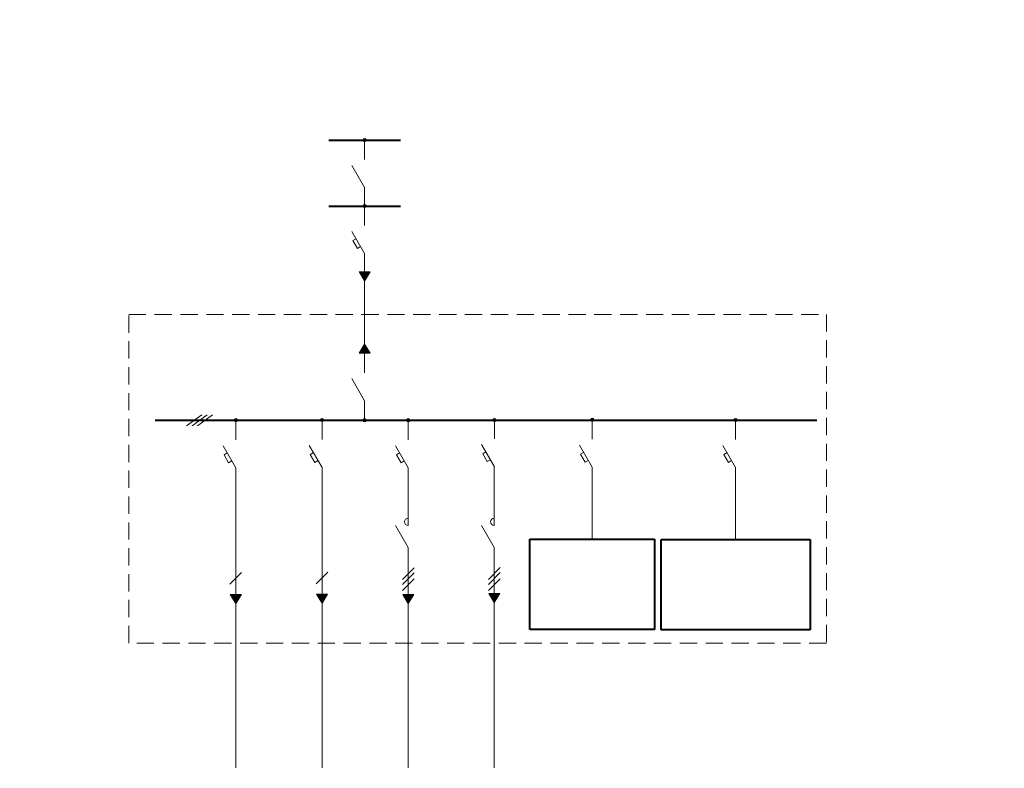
# Model space of a CAD drawing. Header units: millimetres. Extents: x 0 to 420, y 0 to 297.
# Tile 2 of 3: x 0 to 228, y 123 to 297. Entities that reach past the tile are written whole.
import ezdxf

# ---------------------------------------------------------------- set-up
doc = ezdxf.new("R2010")
doc.units = ezdxf.units.MM
for name, pattern in [('K5LT_BASIC', [0]), ('K5LT_DASHED', [6, 4, -2]), ('K5LT_THIN', [0])]:
    doc.linetypes.add(name, pattern=pattern)

# ---------------------------------------------------------------- blocks, each defined once
blk = doc.blocks.new('U42')
at = {"color": 7, "linetype": 'K5LT_DASHED', "lineweight": 18}
for p, q in [((25.3, 228.65), (187.14, 228.65)), ((25.3, 152.4), (25.3, 228.65)), ((187.14, 228.65), (187.14, 152.4)), ((187.14, 152.4), (25.3, 152.4))]:
    blk.add_line(p, q, dxfattribs=at)
blk = doc.blocks.new('U43')
at = {"color": 5, "linetype": 'K5LT_BASIC', "lineweight": 40, "true_color": 0x0000ff}
for p, q in [((118.34, 176.48), (147.3, 176.48)), ((118.34, 155.54), (118.34, 176.48)), ((147.3, 176.48), (147.3, 155.54)), ((147.3, 155.54), (118.34, 155.54))]:
    blk.add_line(p, q, dxfattribs=at)
blk = doc.blocks.new('U44')
at = {"color": 5, "linetype": 'K5LT_BASIC', "lineweight": 40, "true_color": 0x0000ff}
for p, q in [((148.82, 176.44), (183.34, 176.44)), ((148.82, 155.5), (148.82, 176.44)), ((183.34, 176.44), (183.34, 155.5)), ((183.34, 155.5), (148.82, 155.5))]:
    blk.add_line(p, q, dxfattribs=at)
blk = doc.blocks.new('U45')
at = {"true_color": 0xaaaaaa}
h = blk.add_hatch(color=253, dxfattribs=at)
h.paths.add_polyline_path([(78.74, 238.5), (80.02, 236.36), (80.02, 238.5)])
h.paths.add_polyline_path([(80.02, 238.5), (80.02, 236.36), (81.3, 238.5)])
at = {"color": 5, "linetype": 'K5LT_THIN', "lineweight": 18, "true_color": 0x0000ff}
for p, q in [((80.02, 242.76), (80.02, 238.5)), ((78.74, 238.5), (81.3, 238.5)), ((78.74, 238.5), (80.02, 236.36)), ((80.02, 236.36), (81.3, 238.5)), ((80.02, 236.36), (80.02, 231.75))]:
    blk.add_line(p, q, dxfattribs=at)
blk = doc.blocks.new('U46')
at = {"color": 5, "linetype": 'K5LT_THIN', "lineweight": 18, "true_color": 0x0000ff}
for p, q in [((80.02, 218.5), (80.02, 215.12)), ((77.05, 213.75), (80.02, 208.62)), ((80.02, 208.62), (80.02, 204.08))]:
    blk.add_line(p, q, dxfattribs=at)
blk = doc.blocks.new('U47')
at = {"true_color": 0xaaaaaa}
h = blk.add_hatch(color=253, dxfattribs=at)
h.paths.add_polyline_path([(48.86, 163.7), (50.14, 161.57), (50.14, 163.7)])
h.paths.add_polyline_path([(50.14, 163.7), (50.14, 161.57), (51.42, 163.7)])
at = {"color": 5, "linetype": 'K5LT_THIN', "lineweight": 18, "true_color": 0x0000ff}
for p, q in [((50.14, 182.58), (50.14, 163.7)), ((48.86, 163.7), (51.42, 163.7)), ((48.86, 163.7), (50.14, 161.57)), ((50.14, 161.57), (51.42, 163.7)), ((50.14, 161.57), (50.14, 156.96))]:
    blk.add_line(p, q, dxfattribs=at)
blk = doc.blocks.new('U48')
at = {"true_color": 0xaaaaaa}
h = blk.add_hatch(color=253, dxfattribs=at)
h.paths.add_polyline_path([(68.86, 163.78), (70.14, 161.64), (70.14, 163.78)])
h.paths.add_polyline_path([(70.14, 163.78), (70.14, 161.64), (71.42, 163.78)])
at = {"color": 5, "linetype": 'K5LT_THIN', "lineweight": 18, "true_color": 0x0000ff}
for p, q in [((70.14, 168.04), (70.14, 163.78)), ((68.86, 163.78), (71.42, 163.78)), ((68.86, 163.78), (70.14, 161.64)), ((70.14, 161.64), (71.42, 163.78)), ((70.14, 161.64), (70.14, 157.03))]:
    blk.add_line(p, q, dxfattribs=at)
blk = doc.blocks.new('U49')
at = {"true_color": 0xaaaaaa}
h = blk.add_hatch(color=253, dxfattribs=at)
h.paths.add_polyline_path([(88.86, 163.7), (90.14, 161.57), (90.14, 163.7)])
h.paths.add_polyline_path([(90.14, 163.7), (90.14, 161.57), (91.42, 163.7)])
at = {"color": 5, "linetype": 'K5LT_THIN', "lineweight": 18, "true_color": 0x0000ff}
for p, q in [((90.14, 174.54), (90.14, 163.7)), ((88.86, 163.7), (91.42, 163.7)), ((88.86, 163.7), (90.14, 161.57)), ((90.14, 161.57), (91.42, 163.7)), ((90.14, 161.57), (90.14, 156.96))]:
    blk.add_line(p, q, dxfattribs=at)
blk = doc.blocks.new('U50')
at = {"true_color": 0xaaaaaa}
h = blk.add_hatch(color=253, dxfattribs=at)
h.paths.add_polyline_path([(108.81, 163.92), (110.09, 161.79), (110.09, 163.92)])
h.paths.add_polyline_path([(110.09, 163.92), (110.09, 161.79), (111.37, 163.92)])
at = {"color": 5, "linetype": 'K5LT_THIN', "lineweight": 18, "true_color": 0x0000ff}
for p, q in [((110.09, 174.54), (110.09, 163.92)), ((108.81, 163.92), (111.37, 163.92)), ((108.81, 163.92), (110.09, 161.79)), ((110.09, 161.79), (111.37, 163.92)), ((110.09, 161.79), (110.09, 157.18))]:
    blk.add_line(p, q, dxfattribs=at)
blk = doc.blocks.new('U51')
at = {"true_color": 0xaaaaaa}
h = blk.add_hatch(color=253, dxfattribs=at)
h.paths.add_polyline_path([(81.3, 219.62), (80.02, 221.76), (80.02, 219.62)])
h.paths.add_polyline_path([(80.02, 219.62), (80.02, 221.76), (78.74, 219.62)])
at = {"color": 5, "linetype": 'K5LT_THIN', "lineweight": 18, "true_color": 0x0000ff}
for p, q in [((80.02, 221.76), (78.74, 219.62)), ((81.3, 219.62), (80.02, 221.76)), ((81.3, 219.62), (78.74, 219.62)), ((80.02, 218.5), (80.02, 219.62))]:
    blk.add_line(p, q, dxfattribs=at)
blk = doc.blocks.new('U52')
at = {"true_color": 0xaaaaaa}
h = blk.add_hatch(color=253, dxfattribs=at)
h.paths.add_polyline_path([(78.74, 238.5), (80.02, 236.36), (80.02, 238.5)])
h.paths.add_polyline_path([(80.02, 238.5), (80.02, 236.36), (81.3, 238.5)])
at = {"color": 5, "linetype": 'K5LT_THIN', "lineweight": 18, "true_color": 0x0000ff}
for p, q in [((80.02, 242.76), (80.02, 238.5)), ((78.74, 238.5), (81.3, 238.5)), ((78.74, 238.5), (80.02, 236.36)), ((80.02, 236.36), (81.3, 238.5)), ((80.02, 236.36), (80.02, 231.75))]:
    blk.add_line(p, q, dxfattribs=at)
blk = doc.blocks.new('U53')
at = {"color": 5, "linetype": 'K5LT_THIN', "lineweight": 18, "true_color": 0x0000ff}
for p, q in [((80.02, 218.5), (80.02, 215.12)), ((77.05, 213.75), (80.02, 208.62)), ((80.02, 208.62), (80.02, 204.08))]:
    blk.add_line(p, q, dxfattribs=at)
blk = doc.blocks.new('U54')
at = {"true_color": 0xaaaaaa}
h = blk.add_hatch(color=253, dxfattribs=at)
h.paths.add_polyline_path([(48.86, 163.7), (50.14, 161.57), (50.14, 163.7)])
h.paths.add_polyline_path([(50.14, 163.7), (50.14, 161.57), (51.42, 163.7)])
at = {"color": 5, "linetype": 'K5LT_THIN', "lineweight": 18, "true_color": 0x0000ff}
for p, q in [((50.14, 167.97), (50.14, 163.7)), ((48.86, 163.7), (51.42, 163.7)), ((48.86, 163.7), (50.14, 161.57)), ((50.14, 161.57), (51.42, 163.7)), ((50.14, 161.57), (50.14, 156.96))]:
    blk.add_line(p, q, dxfattribs=at)
blk = doc.blocks.new('U55')
at = {"true_color": 0xaaaaaa}
h = blk.add_hatch(color=253, dxfattribs=at)
h.paths.add_polyline_path([(68.86, 163.78), (70.14, 161.64), (70.14, 163.78)])
h.paths.add_polyline_path([(70.14, 163.78), (70.14, 161.64), (71.42, 163.78)])
at = {"color": 5, "linetype": 'K5LT_THIN', "lineweight": 18, "true_color": 0x0000ff}
for p, q in [((70.14, 182.66), (70.14, 163.78)), ((68.86, 163.78), (71.42, 163.78)), ((68.86, 163.78), (70.14, 161.64)), ((70.14, 161.64), (71.42, 163.78)), ((70.14, 161.64), (70.14, 157.03))]:
    blk.add_line(p, q, dxfattribs=at)
blk = doc.blocks.new('U56')
at = {"true_color": 0xaaaaaa}
h = blk.add_hatch(color=253, dxfattribs=at)
h.paths.add_polyline_path([(88.86, 163.7), (90.14, 161.57), (90.14, 163.7)])
h.paths.add_polyline_path([(90.14, 163.7), (90.14, 161.57), (91.42, 163.7)])
at = {"color": 5, "linetype": 'K5LT_THIN', "lineweight": 18, "true_color": 0x0000ff}
for p, q in [((90.14, 167.97), (90.14, 163.7)), ((88.86, 163.7), (91.42, 163.7)), ((88.86, 163.7), (90.14, 161.57)), ((90.14, 161.57), (91.42, 163.7)), ((90.14, 161.57), (90.14, 156.96))]:
    blk.add_line(p, q, dxfattribs=at)
blk = doc.blocks.new('U57')
at = {"true_color": 0xaaaaaa}
h = blk.add_hatch(color=253, dxfattribs=at)
h.paths.add_polyline_path([(108.81, 163.92), (110.09, 161.79), (110.09, 163.92)])
h.paths.add_polyline_path([(110.09, 163.92), (110.09, 161.79), (111.37, 163.92)])
at = {"color": 5, "linetype": 'K5LT_THIN', "lineweight": 18, "true_color": 0x0000ff}
for p, q in [((110.09, 168.19), (110.09, 163.92)), ((108.81, 163.92), (111.37, 163.92)), ((108.81, 163.92), (110.09, 161.79)), ((110.09, 161.79), (111.37, 163.92)), ((110.09, 161.79), (110.09, 157.18))]:
    blk.add_line(p, q, dxfattribs=at)
blk = doc.blocks.new('U58')
at = {"true_color": 0xaaaaaa}
h = blk.add_hatch(color=253, dxfattribs=at)
h.paths.add_polyline_path([(81.3, 219.62), (80.02, 221.76), (80.02, 219.62)])
h.paths.add_polyline_path([(80.02, 219.62), (80.02, 221.76), (78.74, 219.62)])
at = {"color": 5, "linetype": 'K5LT_THIN', "lineweight": 18, "true_color": 0x0000ff}
for p, q in [((80.02, 221.76), (78.74, 219.62)), ((81.3, 219.62), (80.02, 221.76)), ((81.3, 219.62), (78.74, 219.62)), ((80.02, 218.5), (80.02, 219.62))]:
    blk.add_line(p, q, dxfattribs=at)

msp = doc.modelspace()

# ---------------------------------------------------------------- hatches: boundary and pattern name
for points in [[(80.39466, 269.07428), (80.38404, 269.16287), (80.35279, 269.24646), (80.30268, 269.32029), (80.23655, 269.38019), (80.15814, 269.42277), (80.07188, 269.44562), (79.98267, 269.44745), (79.89555, 269.42815), (79.81546, 269.38881), (79.74693, 269.33166), (79.69384, 269.25994), (79.6592, 269.1777), (79.64497, 269.08962), (79.65196, 269.00066), (79.67976, 268.91587), (79.72681, 268.84005), (79.79043, 268.77749), (79.86704, 268.73174), (79.95229, 268.70538), (80.04135, 268.69991), (80.12919, 268.71563), (80.21082, 268.75166), (80.28163, 268.80596), (80.33761, 268.87545), (80.37558, 268.9562), (80.3934, 269.04363)], [(80.39466, 269.07428), (80.38404, 269.16287), (80.35279, 269.24646), (80.30268, 269.32029), (80.23655, 269.38019), (80.15814, 269.42277), (80.07188, 269.44562), (79.98267, 269.44745), (79.89555, 269.42815), (79.81546, 269.38881), (79.74693, 269.33166), (79.69384, 269.25994), (79.6592, 269.1777), (79.64497, 269.08962), (79.65196, 269.00066), (79.67976, 268.91587), (79.72681, 268.84005), (79.79043, 268.77749), (79.86704, 268.73174), (79.95229, 268.70538), (80.04135, 268.69991), (80.12919, 268.71563), (80.21082, 268.75166), (80.28163, 268.80596), (80.33761, 268.87545), (80.37558, 268.9562), (80.3934, 269.04363)], [(80.39466, 253.78495), (80.38404, 253.87355), (80.35279, 253.95713), (80.30268, 254.03096), (80.23655, 254.09086), (80.15814, 254.13345), (80.07188, 254.1563), (79.98267, 254.15812), (79.89555, 254.13882), (79.81546, 254.09948), (79.74693, 254.04233), (79.69384, 253.97061), (79.6592, 253.88838), (79.64497, 253.80029), (79.65196, 253.71133), (79.67976, 253.62654), (79.72681, 253.55072), (79.79043, 253.48817), (79.86704, 253.44241), (79.95229, 253.41605), (80.04135, 253.41058), (80.12919, 253.4263), (80.21082, 253.46233), (80.28163, 253.51663), (80.33761, 253.58612), (80.37558, 253.66687), (80.3934, 253.7543)], [(80.39466, 253.78495), (80.38404, 253.87355), (80.35279, 253.95713), (80.30268, 254.03096), (80.23655, 254.09086), (80.15814, 254.13345), (80.07188, 254.1563), (79.98267, 254.15812), (79.89555, 254.13882), (79.81546, 254.09948), (79.74693, 254.04233), (79.69384, 253.97061), (79.6592, 253.88838), (79.64497, 253.80029), (79.65196, 253.71133), (79.67976, 253.62654), (79.72681, 253.55072), (79.79043, 253.48817), (79.86704, 253.44241), (79.95229, 253.41605), (80.04135, 253.41058), (80.12919, 253.4263), (80.21082, 253.46233), (80.28163, 253.51663), (80.33761, 253.58612), (80.37558, 253.66687), (80.3934, 253.7543)], [(50.51178, 204.08484), (50.50116, 204.17344), (50.46991, 204.25702), (50.4198, 204.33085), (50.35367, 204.39076), (50.27525, 204.43334), (50.189, 204.45619), (50.09979, 204.45802), (50.01267, 204.43871), (49.93258, 204.39937), (49.86405, 204.34222), (49.81096, 204.2705), (49.77632, 204.18827), (49.76209, 204.10018), (49.76907, 204.01123), (49.79688, 203.92644), (49.84392, 203.85062), (49.90755, 203.78806), (49.98416, 203.7423), (50.06941, 203.71595), (50.15847, 203.71047), (50.24631, 203.7262), (50.32794, 203.76223), (50.39875, 203.81653), (50.45473, 203.88601), (50.4927, 203.96676), (50.51052, 204.05419)], [(50.51178, 204.08484), (50.50116, 204.17344), (50.46991, 204.25702), (50.4198, 204.33085), (50.35367, 204.39076), (50.27525, 204.43334), (50.189, 204.45619), (50.09979, 204.45802), (50.01267, 204.43871), (49.93258, 204.39937), (49.86405, 204.34222), (49.81096, 204.2705), (49.77632, 204.18827), (49.76209, 204.10018), (49.76907, 204.01123), (49.79688, 203.92644), (49.84392, 203.85062), (49.90755, 203.78806), (49.98416, 203.7423), (50.06941, 203.71595), (50.15847, 203.71047), (50.24631, 203.7262), (50.32794, 203.76223), (50.39875, 203.81653), (50.45473, 203.88601), (50.4927, 203.96676), (50.51052, 204.05419)], [(70.51178, 204.15775), (70.50116, 204.24635), (70.46991, 204.32993), (70.4198, 204.40376), (70.35367, 204.46367), (70.27525, 204.50625), (70.189, 204.5291), (70.09979, 204.53092), (70.01267, 204.51162), (69.93258, 204.47228), (69.86405, 204.41513), (69.81096, 204.34341), (69.77632, 204.26118), (69.76209, 204.17309), (69.76907, 204.08413), (69.79688, 203.99935), (69.84392, 203.92353), (69.90755, 203.86097), (69.98416, 203.81521), (70.06941, 203.78885), (70.15847, 203.78338), (70.24631, 203.79911), (70.32794, 203.83514), (70.39875, 203.88943), (70.45473, 203.95892), (70.4927, 204.03967), (70.51052, 204.1271)], [(70.51178, 204.15775), (70.50116, 204.24635), (70.46991, 204.32993), (70.4198, 204.40376), (70.35367, 204.46367), (70.27525, 204.50625), (70.189, 204.5291), (70.09979, 204.53092), (70.01267, 204.51162), (69.93258, 204.47228), (69.86405, 204.41513), (69.81096, 204.34341), (69.77632, 204.26118), (69.76209, 204.17309), (69.76907, 204.08413), (69.79688, 203.99935), (69.84392, 203.92353), (69.90755, 203.86097), (69.98416, 203.81521), (70.06941, 203.78885), (70.15847, 203.78338), (70.24631, 203.79911), (70.32794, 203.83514), (70.39875, 203.88943), (70.45473, 203.95892), (70.4927, 204.03967), (70.51052, 204.1271)], [(80.39466, 204.08484), (80.38404, 204.17344), (80.35279, 204.25702), (80.30268, 204.33085), (80.23655, 204.39076), (80.15814, 204.43334), (80.07188, 204.45619), (79.98267, 204.45802), (79.89555, 204.43871), (79.81546, 204.39937), (79.74693, 204.34222), (79.69384, 204.2705), (79.6592, 204.18827), (79.64497, 204.10018), (79.65196, 204.01123), (79.67976, 203.92644), (79.72681, 203.85062), (79.79043, 203.78806), (79.86704, 203.7423), (79.95229, 203.71595), (80.04135, 203.71047), (80.12919, 203.7262), (80.21082, 203.76223), (80.28163, 203.81653), (80.33761, 203.88601), (80.37558, 203.96676), (80.3934, 204.05419)], [(80.39466, 204.08484), (80.38404, 204.17344), (80.35279, 204.25702), (80.30268, 204.33085), (80.23655, 204.39076), (80.15814, 204.43334), (80.07188, 204.45619), (79.98267, 204.45802), (79.89555, 204.43871), (79.81546, 204.39937), (79.74693, 204.34222), (79.69384, 204.2705), (79.6592, 204.18827), (79.64497, 204.10018), (79.65196, 204.01123), (79.67976, 203.92644), (79.72681, 203.85062), (79.79043, 203.78806), (79.86704, 203.7423), (79.95229, 203.71595), (80.04135, 203.71047), (80.12919, 203.7262), (80.21082, 203.76223), (80.28163, 203.81653), (80.33761, 203.88601), (80.37558, 203.96676), (80.3934, 204.05419)], [(90.51178, 204.08484), (90.50116, 204.17344), (90.46991, 204.25702), (90.4198, 204.33085), (90.35367, 204.39076), (90.27525, 204.43334), (90.189, 204.45619), (90.09979, 204.45802), (90.01267, 204.43871), (89.93258, 204.39937), (89.86405, 204.34222), (89.81096, 204.2705), (89.77632, 204.18827), (89.76209, 204.10018), (89.76907, 204.01123), (89.79688, 203.92644), (89.84392, 203.85062), (89.90755, 203.78806), (89.98416, 203.7423), (90.06941, 203.71595), (90.15847, 203.71047), (90.24631, 203.7262), (90.32794, 203.76223), (90.39875, 203.81653), (90.45473, 203.88601), (90.4927, 203.96676), (90.51052, 204.05419)], [(90.51178, 204.08484), (90.50116, 204.17344), (90.46991, 204.25702), (90.4198, 204.33085), (90.35367, 204.39076), (90.27525, 204.43334), (90.189, 204.45619), (90.09979, 204.45802), (90.01267, 204.43871), (89.93258, 204.39937), (89.86405, 204.34222), (89.81096, 204.2705), (89.77632, 204.18827), (89.76209, 204.10018), (89.76907, 204.01123), (89.79688, 203.92644), (89.84392, 203.85062), (89.90755, 203.78806), (89.98416, 203.7423), (90.06941, 203.71595), (90.15847, 203.71047), (90.24631, 203.7262), (90.32794, 203.76223), (90.39875, 203.81653), (90.45473, 203.88601), (90.4927, 203.96676), (90.51052, 204.05419)], [(110.51178, 204.12484), (110.50116, 204.21344), (110.46991, 204.29702), (110.4198, 204.37085), (110.35367, 204.43076), (110.27525, 204.47334), (110.189, 204.49619), (110.09979, 204.49802), (110.01267, 204.47871), (109.93258, 204.43937), (109.86405, 204.38222), (109.81096, 204.3105), (109.77632, 204.22827), (109.76209, 204.14018), (109.76907, 204.05123), (109.79688, 203.96644), (109.84392, 203.89062), (109.90755, 203.82806), (109.98416, 203.7823), (110.06941, 203.75595), (110.15847, 203.75047), (110.24631, 203.7662), (110.32794, 203.80223), (110.39875, 203.85653), (110.45473, 203.92601), (110.4927, 204.00676), (110.51052, 204.09419)], [(110.51178, 204.12484), (110.50116, 204.21344), (110.46991, 204.29702), (110.4198, 204.37085), (110.35367, 204.43076), (110.27525, 204.47334), (110.189, 204.49619), (110.09979, 204.49802), (110.01267, 204.47871), (109.93258, 204.43937), (109.86405, 204.38222), (109.81096, 204.3105), (109.77632, 204.22827), (109.76209, 204.14018), (109.76907, 204.05123), (109.79688, 203.96644), (109.84392, 203.89062), (109.90755, 203.82806), (109.98416, 203.7823), (110.06941, 203.75595), (110.15847, 203.75047), (110.24631, 203.7662), (110.32794, 203.80223), (110.39875, 203.85653), (110.45473, 203.92601), (110.4927, 204.00676), (110.51052, 204.09419)], [(133.19178, 204.19775), (133.18116, 204.28635), (133.14991, 204.36993), (133.0998, 204.44376), (133.03367, 204.50367), (132.95525, 204.54625), (132.869, 204.5691), (132.77979, 204.57092), (132.69267, 204.55162), (132.61258, 204.51228), (132.54405, 204.45513), (132.49096, 204.38341), (132.45632, 204.30118), (132.44209, 204.21309), (132.44907, 204.12413), (132.47688, 204.03935), (132.52392, 203.96353), (132.58755, 203.90097), (132.66416, 203.85521), (132.74941, 203.82885), (132.83847, 203.82338), (132.92631, 203.83911), (133.00794, 203.87514), (133.07875, 203.92943), (133.13473, 203.99892), (133.1727, 204.07967), (133.19052, 204.1671)], [(133.19178, 204.19775), (133.18116, 204.28635), (133.14991, 204.36993), (133.0998, 204.44376), (133.03367, 204.50367), (132.95525, 204.54625), (132.869, 204.5691), (132.77979, 204.57092), (132.69267, 204.55162), (132.61258, 204.51228), (132.54405, 204.45513), (132.49096, 204.38341), (132.45632, 204.30118), (132.44209, 204.21309), (132.44907, 204.12413), (132.47688, 204.03935), (132.52392, 203.96353), (132.58755, 203.90097), (132.66416, 203.85521), (132.74941, 203.82885), (132.83847, 203.82338), (132.92631, 203.83911), (133.00794, 203.87514), (133.07875, 203.92943), (133.13473, 203.99892), (133.1727, 204.07967), (133.19052, 204.1671)], [(166.453, 204.15775), (166.44238, 204.24635), (166.41113, 204.32993), (166.36102, 204.40376), (166.29489, 204.46367), (166.21647, 204.50625), (166.13022, 204.5291), (166.04101, 204.53092), (165.95389, 204.51162), (165.8738, 204.47228), (165.80527, 204.41513), (165.75218, 204.34341), (165.71754, 204.26118), (165.70331, 204.17309), (165.71029, 204.08413), (165.7381, 203.99935), (165.78515, 203.92353), (165.84877, 203.86097), (165.92538, 203.81521), (166.01063, 203.78885), (166.09969, 203.78338), (166.18753, 203.79911), (166.26916, 203.83514), (166.33997, 203.88943), (166.39595, 203.95892), (166.43392, 204.03967), (166.45174, 204.1271)], [(166.453, 204.15775), (166.44238, 204.24635), (166.41113, 204.32993), (166.36102, 204.40376), (166.29489, 204.46367), (166.21647, 204.50625), (166.13022, 204.5291), (166.04101, 204.53092), (165.95389, 204.51162), (165.8738, 204.47228), (165.80527, 204.41513), (165.75218, 204.34341), (165.71754, 204.26118), (165.70331, 204.17309), (165.71029, 204.08413), (165.7381, 203.99935), (165.78515, 203.92353), (165.84877, 203.86097), (165.92538, 203.81521), (166.01063, 203.78885), (166.09969, 203.78338), (166.18753, 203.79911), (166.26916, 203.83514), (166.33997, 203.88943), (166.39595, 203.95892), (166.43392, 204.03967), (166.45174, 204.1271)]]:
    msp.add_hatch(color=7).paths.add_polyline_path(points)

# ---------------------------------------------------------------- linework, layer by layer
at = {"color": 5, "linetype": 'K5LT_BASIC', "lineweight": 40, "true_color": 0x0000ff}
for p, q in [((71.68632, 269.07428), (88.35299, 269.07428)), ((71.68632, 269.07428), (88.35299, 269.07428)), ((71.68632, 253.78495), (88.35299, 253.78495)), ((71.68632, 253.78495), (88.35299, 253.78495)), ((31.40935, 204.08484), (119.07377, 204.08484)), ((36.93769, 204.08484), (184.90342, 204.08484))]:
    msp.add_line(p, q, dxfattribs=at)
at = {"color": 5, "linetype": 'K5LT_THIN', "lineweight": 18, "true_color": 0x0000ff}
for p, q in [((80.01966, 269.07428), (80.01966, 264.54691)), ((80.01966, 269.07428), (80.01966, 264.54691)), ((77.05013, 263.18158), (80.01966, 258.05162)), ((77.05013, 263.18158), (80.01966, 258.05162)), ((80.01966, 258.05162), (80.01966, 253.78495)), ((80.01966, 258.05162), (80.01966, 253.78495)), ((80.01966, 253.78495), (80.01966, 249.25759)), ((80.01966, 253.78495), (80.01966, 249.25759)), ((77.05013, 247.89225), (80.01966, 242.76229)), ((77.05013, 247.89225), (80.01966, 242.76229)), ((77.2898, 245.77488), (78.02881, 246.20155)), ((77.2898, 245.77488), (78.02881, 246.20155)), ((78.35647, 243.92736), (77.2898, 245.77488)), ((78.35647, 243.92736), (77.2898, 245.77488)), ((79.09548, 244.35403), (78.35647, 243.92736)), ((79.09548, 244.35403), (78.35647, 243.92736)), ((80.01966, 242.76229), (80.01966, 238.49563)), ((80.01966, 242.76229), (80.01966, 238.49563)), ((80.01966, 238.49563), (80.01966, 239.53429)), ((80.01966, 238.49563), (80.01966, 239.53429)), ((80.01966, 221.75589), (80.01966, 236.36229)), ((80.01966, 221.75589), (80.01966, 236.36229)), ((42.22505, 205.34043), (38.70374, 202.79212)), ((43.4996, 205.34043), (39.97829, 202.79212)), ((44.74958, 205.34043), (41.22827, 202.79212)), ((50.13678, 204.08484), (50.13678, 199.55748)), ((50.13678, 204.08484), (50.13678, 199.55748)), ((70.13678, 204.15775), (70.13678, 199.63039)), ((70.13678, 204.15775), (70.13678, 199.63039)), ((90.13678, 204.08484), (90.13678, 199.55748)), ((90.13678, 204.08484), (90.13678, 199.55748)), ((110.13678, 204.12484), (110.13678, 199.8162)), ((110.13678, 204.12484), (110.13678, 199.8162)), ((132.81678, 204.19775), (132.81678, 199.67039)), ((132.81678, 204.19775), (132.81678, 199.67039)), ((166.078, 204.15775), (166.078, 199.63039)), ((166.078, 204.15775), (166.078, 199.63039)), ((47.16725, 198.19214), (50.13678, 193.06218)), ((47.16725, 198.19214), (50.13678, 193.06218)), ((47.40692, 196.07478), (48.14593, 196.50144)), ((47.40692, 196.07478), (48.14593, 196.50144)), ((67.16725, 198.26505), (70.13678, 193.13509)), ((67.16725, 198.26505), (70.13678, 193.13509)), ((67.40692, 196.14769), (68.14593, 196.57435)), ((67.40692, 196.14769), (68.14593, 196.57435)), ((87.16725, 198.19214), (90.13678, 193.06218)), ((87.16725, 198.19214), (90.13678, 193.06218)), ((87.40692, 196.07478), (88.14593, 196.50144)), ((87.40692, 196.07478), (88.14593, 196.50144)), ((107.16725, 198.45087), (110.13678, 193.32091)), ((107.16725, 198.45087), (110.13678, 193.32091)), ((107.40692, 196.3335), (108.14593, 196.76017)), ((107.40692, 196.3335), (108.14593, 196.76017)), ((129.84725, 198.30505), (132.81678, 193.17509)), ((129.84725, 198.30505), (132.81678, 193.17509)), ((130.08692, 196.18769), (130.82593, 196.61435)), ((130.08692, 196.18769), (130.82593, 196.61435)), ((163.10847, 198.26505), (166.078, 193.13509)), ((163.10847, 198.26505), (166.078, 193.13509)), ((163.34814, 196.14769), (164.08715, 196.57435)), ((163.34814, 196.14769), (164.08715, 196.57435)), ((48.47359, 194.22726), (47.40692, 196.07478)), ((48.47359, 194.22726), (47.40692, 196.07478)), ((49.2126, 194.65392), (48.47359, 194.22726)), ((49.2126, 194.65392), (48.47359, 194.22726)), ((68.47359, 194.30016), (67.40692, 196.14769)), ((68.47359, 194.30016), (67.40692, 196.14769)), ((69.2126, 194.72683), (68.47359, 194.30016)), ((69.2126, 194.72683), (68.47359, 194.30016)), ((88.47359, 194.22726), (87.40692, 196.07478)), ((88.47359, 194.22726), (87.40692, 196.07478)), ((89.2126, 194.65392), (88.47359, 194.22726)), ((89.2126, 194.65392), (88.47359, 194.22726)), ((108.47359, 194.48598), (107.40692, 196.3335)), ((108.47359, 194.48598), (107.40692, 196.3335)), ((109.2126, 194.91265), (108.47359, 194.48598)), ((109.2126, 194.91265), (108.47359, 194.48598)), ((131.15359, 194.34016), (130.08692, 196.18769)), ((131.15359, 194.34016), (130.08692, 196.18769)), ((131.8926, 194.76683), (131.15359, 194.34016)), ((131.8926, 194.76683), (131.15359, 194.34016)), ((164.41481, 194.30016), (163.34814, 196.14769)), ((164.41481, 194.30016), (163.34814, 196.14769)), ((165.15382, 194.72683), (164.41481, 194.30016)), ((165.15382, 194.72683), (164.41481, 194.30016)), ((50.13678, 193.06218), (50.13678, 182.58218)), ((50.13678, 193.06218), (50.13678, 182.58218)), ((70.13678, 193.13509), (70.13678, 182.65509)), ((70.13678, 193.13509), (70.13678, 182.65509)), ((90.13678, 193.06218), (90.13678, 182.58218)), ((90.13678, 193.06218), (90.13678, 179.66218)), ((110.09457, 193.39382), (110.09457, 179.66218)), ((110.09457, 193.39382), (110.09457, 181.36885)), ((132.81678, 193.17509), (132.81678, 176.48176)), ((132.81678, 193.17509), (132.81678, 182.69509)), ((166.078, 193.13509), (166.078, 176.44176)), ((166.078, 193.13509), (166.078, 182.65509)), ((90.13678, 174.54218), (87.18074, 179.66218)), ((110.09457, 174.54218), (107.13854, 179.66218)), ((88.77913, 167.15907), (91.49442, 169.87436)), ((108.73693, 167.18038), (111.45222, 169.89567)), ((48.77913, 166.08574), (51.49442, 168.80103)), ((68.77913, 166.15865), (71.49442, 168.87394)), ((88.77913, 166.00574), (91.49442, 168.72103)), ((88.77913, 164.58598), (91.49442, 167.30127)), ((108.73693, 166.02704), (111.45222, 168.74234)), ((108.73693, 164.60728), (111.45222, 167.32257)), ((50.13678, 130.67641), (50.13678, 156.96085)), ((70.13678, 123.47507), (70.13678, 157.03376)), ((90.13678, 130.67641), (90.13678, 156.96085)), ((110.09457, 123.47507), (110.09457, 157.17737)), ((50.13678, 123.47507), (50.13678, 152.39705)), ((70.13678, 130.74932), (70.13678, 152.39705)), ((90.13678, 123.47507), (90.13678, 152.39705)), ((110.09457, 130.67421), (110.09457, 152.39705))]:
    msp.add_line(p, q, dxfattribs=at)
for centre in [(80.01966, 269.07428), (80.01966, 269.07428), (80.01966, 253.78495), (80.01966, 253.78495), (50.13678, 204.08484), (50.13678, 204.08484), (70.13678, 204.15775), (70.13678, 204.15775), (80.01966, 204.08484), (80.01966, 204.08484), (90.13678, 204.08484), (90.13678, 204.08484), (110.13678, 204.12484), (110.13678, 204.12484), (132.81678, 204.19775), (132.81678, 204.19775), (166.078, 204.15775), (166.078, 204.15775)]:
    msp.add_circle(centre, 0.375, dxfattribs=at)
for centre in [(90.13678, 180.51552), (110.09457, 180.51552)]:
    msp.add_arc(centre, 0.85333, 90, 270, dxfattribs=at)

# ---------------------------------------------------------------- block references
for name in ['U45', 'U52', 'U42', 'U51', 'U58', 'U46', 'U53', 'U47', 'U55', 'U43', 'U44', 'U49', 'U50', 'U54', 'U48', 'U56', 'U57']:
    msp.add_blockref(name, (0, 0))

doc.saveas('drawing.dxf')
